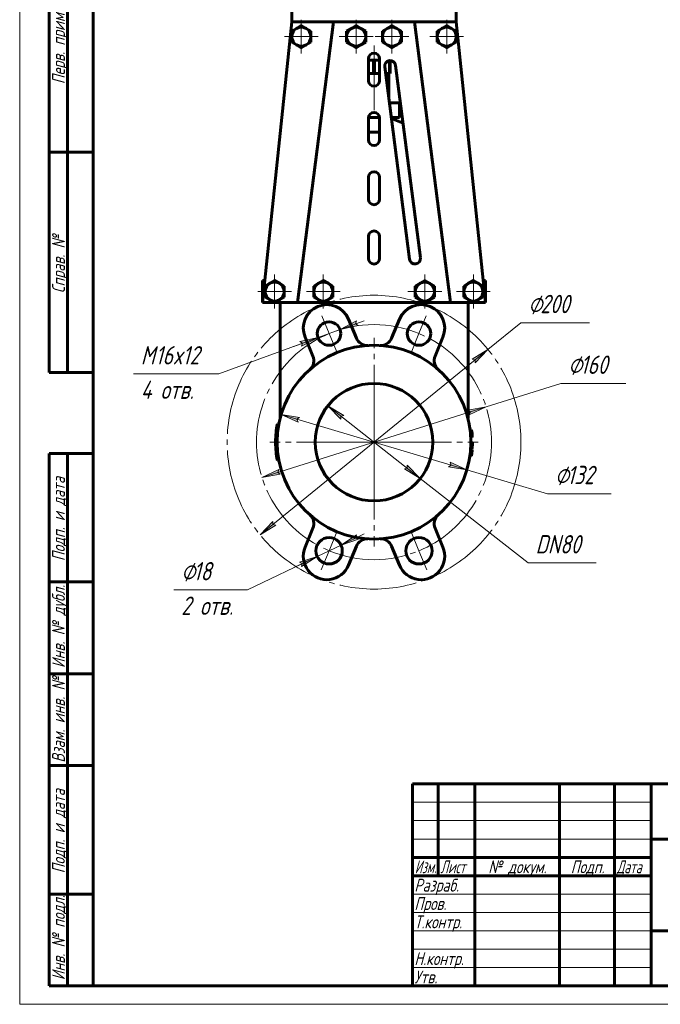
# Model space of a CAD drawing. Header units: millimetres. Extents: x 0 to 297, y 0 to 429.
# Tile 1 of 3: x 0 to 174, y 0 to 268. Entities that reach past the tile are written whole.
import ezdxf

# ---------------------------------------------------------------- set-up
doc = ezdxf.new("R2010")
doc.units = ezdxf.units.MM
for name, pattern in [('K5LT_AXLED', [25.582741, 21.082741, -1.5, 1.5, -1.5]), ('K5LT_BASIC', [0]), ('K5LT_THIN', [0])]:
    doc.linetypes.add(name, pattern=pattern)
doc.layers.add('Системный слой', color=7, linetype='Continuous')
doc.layers.add('Системный слой (1)', color=7, linetype='Continuous', true_color=0x6c6c6c)
doc.styles.add('KDIMTEXTSTYLE', font='txt', dxfattribs={"width": 0.96, "oblique": 15, "height": 5})
doc.styles.add('KTEXTSTYLE', font='txt', dxfattribs={"width": 0.96, "height": 5})
doc.dimstyles.new('KDIMSTYLE (0.40)', dxfattribs={"dimtxt": 5, "dimasz": 1, "dimexe": 2, "dimexo": 0, "dimgap": 1, "dimtad": 1, "dimlfac": 2.5, "dimtxsty": 'KDIMTEXTSTYLE', "dimsah": 1, "dimcen": 0, "dimdle": 1, "dimadec": 0, "dimazin": 0, "dimtfac": 0.667, "dimtmove": 0, "dimatfit": 3, "dimfxl": 1, "dimtvp": 1, "dimtolj": 1, "dimtzin": 0, "dimarcsym": 0})

# ---------------------------------------------------------------- blocks, each defined once
blk = doc.blocks.new('U2')
at = {"layer": 'Системный слой (1)', "color": 143, "linetype": 'K5LT_BASIC', "lineweight": 60, "true_color": 0x33acca}
for p, q in [((117.79, 191.05), (123.58, 191.05)), ((123.59, 191.05), (126.92, 191.05))]:
    blk.add_line(p, q, dxfattribs=at)
blk = doc.blocks.new('U3')
at = {"layer": 'Системный слой (1)', "color": 143, "linetype": 'K5LT_BASIC', "lineweight": 60, "true_color": 0x33acca}
for p, q in [((79.27, 191.05), (82.68, 191.05)), ((82.69, 191.05), (110.34, 191.05)), ((110.35, 191.05), (113.76, 191.05))]:
    blk.add_line(p, q, dxfattribs=at)
blk = doc.blocks.new('U4')
at = {"layer": 'Системный слой (1)', "color": 143, "linetype": 'K5LT_BASIC', "lineweight": 60, "true_color": 0x33acca}
for p, q in [((66.12, 191.05), (69.44, 191.05)), ((69.45, 191.05), (75.24, 191.05))]:
    blk.add_line(p, q, dxfattribs=at)
blk = doc.blocks.new('U5')
at = {"layer": 'Системный слой (1)', "color": 143, "linetype": 'K5LT_BASIC', "lineweight": 60, "true_color": 0x33acca}
for p, q in [((96.66, 253.45), (98.02, 253.45)), ((99.66, 253.45), (100.77, 253.45))]:
    blk.add_line(p, q, dxfattribs=at)
blk = doc.blocks.new('D0')
at = {"layer": 'Системный слой (1)'}
for points in [[(91.5, 185.26), (92.19, 184.82), (87.27, 183.71), (91.74, 186.05)], [(76.8, 179.17), (81.27, 181.51), (76.34, 180.41), (77.04, 179.96)]]:
    blk.add_hatch(color=7, dxfattribs=at).paths.add_polyline_path(points)
at = {"layer": 'Системный слой (1)', "color": 7, "linetype": 'K5LT_THIN', "lineweight": 18, "true_color": 0xffffff}
for p, q in [((87.27, 183.71), (93.85, 186.12)), ((91.74, 186.05), (87.27, 183.71)), ((91.5, 185.26), (91.74, 186.05)), ((92.19, 184.82), (91.5, 185.26)), ((87.27, 183.71), (81.27, 181.51)), ((87.27, 183.71), (92.19, 184.82)), ((81.27, 181.51), (54.28, 171.61)), ((81.27, 181.51), (74.69, 179.1)), ((81.27, 181.51), (76.34, 180.41)), ((76.34, 180.41), (77.04, 179.96)), ((76.8, 179.17), (81.27, 181.51)), ((77.04, 179.96), (76.8, 179.17))]:
    blk.add_line(p, q, dxfattribs=at)
blk.add_wipeout([(33, 163.23), (33, 179.99), (51.51, 179.99), (51.51, 163.23)]).dxf.layer = 'Системный слой (1)'
blk.add_line((54.28, 171.61), (31, 171.61), dxfattribs=at)
at = {"layer": 'Системный слой (1)', "color": 7, "char_height": 5, "attachment_point": 1, "style": 'KTEXTSTYLE'}
for s, insert in [('\\fArial|b0|c204|p34;\\H5.0;\\W1.000;\\Q15;\\fGOST Type AU|b0|i0|c204|p34;\\Q15;\\W0.960;M', (33, 179.2)), ('\\fArial|b0|c204|p34;\\H5.0;\\W1.000;\\Q15;\\fGOST Type AU|b0|i0|c204|p34;\\Q15;\\W0.960;16x12', (36.96, 179.2)), ('\\fArial|b0|c204|p34;\\H5.0;\\W1.000;\\Q15;\\fGOST Type AU|b0|i0|c204|p34;\\Q15;\\W0.960;4 отв.', (33, 169.82))]:
    blk.add_mtext(s, dxfattribs=dict(at, insert=insert))
blk = doc.blocks.new('KDIMARROW_01')
at = {"layer": 'Системный слой'}
blk.add_hatch(color=0, dxfattribs=at).paths.add_polyline_path([(-5, -0.66), (0, 0), (-5, 0.66), (-4.5, 0)])
at = {"layer": 'Системный слой', "color": 0, "linetype": 'K5LT_THIN', "lineweight": 18}
for p, q in [((-4.5, 0), (-5, 0.66)), ((-5, 0.66), (0, 0)), ((0, 0), (-5, -0.66)), ((-5, -0.66), (-4.5, 0))]:
    blk.add_line(p, q, dxfattribs=at)
at = {"layer": 'Системный слой (1)', "color": 0, "linetype": 'K5LT_THIN', "lineweight": 18}
blk.add_line((96.52, 153.05), (96.12, 153.05), dxfattribs=at)
blk = doc.blocks.new('D1')
at = {"layer": 'Системный слой (1)'}
for points in [[(91.57, 126.98), (92.31, 126.6), (87.52, 125.04), (91.74, 127.79)], [(76.8, 119.17), (81.02, 121.93), (76.23, 120.36), (76.96, 119.98)]]:
    blk.add_hatch(color=7, dxfattribs=at).paths.add_polyline_path(points)
at = {"layer": 'Системный слой (1)', "color": 7, "linetype": 'K5LT_THIN', "lineweight": 18, "true_color": 0xffffff}
for p, q in [((87.52, 125.04), (93.83, 128.06)), ((91.74, 127.79), (87.52, 125.04)), ((87.52, 125.04), (92.31, 126.6)), ((91.57, 126.98), (91.74, 127.79)), ((92.31, 126.6), (91.57, 126.98)), ((87.52, 125.04), (81.02, 121.93)), ((81.02, 121.93), (62.01, 112.82)), ((81.02, 121.93), (74.71, 118.9)), ((81.02, 121.93), (76.23, 120.36)), ((76.8, 119.17), (81.02, 121.93)), ((76.23, 120.36), (76.96, 119.98)), ((76.96, 119.98), (76.8, 119.17))]:
    blk.add_line(p, q, dxfattribs=at)
blk.add_wipeout([(44, 104.44), (44, 121.2), (59.37, 121.2), (59.37, 104.44)]).dxf.layer = 'Системный слой (1)'
blk.add_line((62.01, 112.82), (42, 112.82), dxfattribs=at)
at = {"layer": 'Системный слой (1)', "color": 7, "char_height": 5, "attachment_point": 1, "style": 'KTEXTSTYLE'}
for s, insert in [('\\fArial|b0|c204|p34;\\H5.0;\\W1.000;\\Q15;\\fGOST Type AU|b0|i0|c204|p34;\\Q15;\\W0.960;⌀', (44, 120.41)), ('\\fArial|b0|c204|p34;\\H5.0;\\W1.000;\\Q15;\\fGOST Type AU|b0|i0|c204|p34;\\Q15;\\W0.960;18', (47.31, 120.41)), ('\\fArial|b0|c204|p34;\\H5.0;\\W1.000;\\Q15;\\fGOST Type AU|b0|i0|c204|p34;\\Q15;\\W0.960;2 отв.', (44, 111.02))]:
    blk.add_mtext(s, dxfattribs=dict(at, insert=insert))
blk = doc.blocks.new('U6')
at = {"layer": 'Системный слой (1)', "color": 30, "linetype": 'K5LT_AXLED', "lineweight": 18, "true_color": 0xff8000}
for q in [(69.45, 198.65), (64.85, 194.05), (74.05, 194.05), (69.45, 189.45)]:
    blk.add_line((69.45, 194.05), q, dxfattribs=at)
blk = doc.blocks.new('U7')
at = {"layer": 'Системный слой (1)', "color": 30, "linetype": 'K5LT_AXLED', "lineweight": 18, "true_color": 0xff8000}
for q in [(76.71, 268.05), (72.11, 263.45), (81.31, 263.45), (76.71, 258.85)]:
    blk.add_line((76.71, 263.45), q, dxfattribs=at)
blk = doc.blocks.new('U8')
at = {"layer": 'Системный слой (1)', "color": 30, "linetype": 'K5LT_AXLED', "lineweight": 18, "true_color": 0xff8000}
for q in [(82.69, 198.65), (78.09, 194.05), (87.29, 194.05), (82.69, 189.45)]:
    blk.add_line((82.69, 194.05), q, dxfattribs=at)
blk = doc.blocks.new('U9')
at = {"layer": 'Системный слой (1)', "color": 30, "linetype": 'K5LT_AXLED', "lineweight": 18, "true_color": 0xff8000}
for q in [(91.64, 268.05), (87.04, 263.45), (96.24, 263.45), (91.64, 258.85)]:
    blk.add_line((91.64, 263.45), q, dxfattribs=at)
blk = doc.blocks.new('U10')
at = {"layer": 'Системный слой (1)', "color": 30, "linetype": 'K5LT_AXLED', "lineweight": 18, "true_color": 0xff8000}
for q in [(96.52, 181.45), (68.12, 153.05), (124.92, 153.05), (96.52, 124.65)]:
    blk.add_line((96.52, 153.05), q, dxfattribs=at)
blk = doc.blocks.new('U11')
at = {"layer": 'Системный слой (1)', "color": 30, "linetype": 'K5LT_AXLED', "lineweight": 18, "true_color": 0xff8000}
for q in [(101.39, 268.05), (96.79, 263.45), (105.99, 263.45), (101.39, 258.85)]:
    blk.add_line((101.39, 263.45), q, dxfattribs=at)
blk = doc.blocks.new('U12')
at = {"layer": 'Системный слой (1)', "color": 30, "linetype": 'K5LT_AXLED', "lineweight": 18, "true_color": 0xff8000}
for q in [(110.34, 198.65), (105.74, 194.05), (114.94, 194.05), (110.34, 189.45)]:
    blk.add_line((110.34, 194.05), q, dxfattribs=at)
blk = doc.blocks.new('U13')
at = {"layer": 'Системный слой (1)', "color": 30, "linetype": 'K5LT_AXLED', "lineweight": 18, "true_color": 0xff8000}
for q in [(116.32, 268.05), (111.72, 263.45), (120.92, 263.45), (116.32, 258.85)]:
    blk.add_line((116.32, 263.45), q, dxfattribs=at)
blk = doc.blocks.new('U14')
at = {"layer": 'Системный слой (1)', "color": 30, "linetype": 'K5LT_AXLED', "lineweight": 18, "true_color": 0xff8000}
for q in [(123.58, 198.65), (118.98, 194.05), (128.18, 194.05), (123.58, 189.45)]:
    blk.add_line((123.58, 194.05), q, dxfattribs=at)
blk = doc.blocks.new('U15')
at = {"layer": 'Системный слой (1)', "color": 30, "linetype": 'K5LT_AXLED', "lineweight": 18, "true_color": 0xff8000}
for p, q in [((84.27, 182.61), (82.28, 187.42)), ((108.76, 182.61), (110.75, 187.42)), ((86.26, 177.81), (84.27, 182.61)), ((106.77, 177.81), (108.76, 182.61)), ((86.41, 128.66), (84.27, 123.48)), ((106.62, 128.66), (108.76, 123.48)), ((84.27, 123.48), (82.13, 118.31)), ((108.76, 123.48), (110.9, 118.31))]:
    blk.add_line(p, q, dxfattribs=at)
for start, end in [(67.5, 112.5), (112.5, 247.5), (292.5, 67.5), (247.5, 292.5)]:
    blk.add_arc((96.52, 153.05), 32, start, end, dxfattribs=at)
blk = doc.blocks.new('D2')
at = {"layer": 'Системный слой (1)'}
for points in [[(124.09, 174.62), (127.55, 178.28), (123.26, 175.64), (124.06, 175.44)], [(65.48, 127.81), (69.77, 130.46), (68.97, 130.65), (68.94, 131.48)]]:
    blk.add_hatch(color=7, dxfattribs=at).paths.add_polyline_path(points)
at = {"layer": 'Системный слой (1)', "color": 7, "linetype": 'K5LT_THIN', "lineweight": 18, "true_color": 0xffffff}
for p, q in [((127.55, 178.28), (136.52, 185.57)), ((65.48, 127.81), (127.55, 178.28)), ((123.26, 175.64), (127.55, 178.28)), ((127.55, 178.28), (124.09, 174.62)), ((124.06, 175.44), (123.26, 175.64)), ((124.09, 174.62), (124.06, 175.44)), ((65.48, 127.81), (68.94, 131.48)), ((68.94, 131.48), (68.97, 130.65)), ((69.77, 130.46), (65.48, 127.81)), ((68.97, 130.65), (69.77, 130.46))]:
    blk.add_line(p, q, dxfattribs=at)
blk.add_wipeout([(138.52, 186.57), (138.52, 193.95), (152.58, 193.95), (152.58, 186.57)]).dxf.layer = 'Системный слой (1)'
blk.add_line((136.52, 185.57), (155.17, 185.57), dxfattribs=at)
at = {"layer": 'Системный слой (1)', "color": 7, "char_height": 5, "attachment_point": 1, "style": 'KTEXTSTYLE'}
for s, insert in [('\\fArial|b0|c204|p34;\\H5.0;\\W1.000;\\Q15;\\fGOST Type AU|b0|i0|c204|p34;\\Q15;\\W0.960;⌀', (138.52, 193.16)), ('\\fArial|b0|c204|p34;\\H5.0;\\W1.000;\\Q15;\\fGOST Type AU|b0|i0|c204|p34;\\Q15;\\W0.960;200', (141.82, 193.16))]:
    blk.add_mtext(s, dxfattribs=dict(at, insert=insert))
blk = doc.blocks.new('D3')
at = {"layer": 'Системный слой (1)'}
for points in [[(122.47, 160.52), (127.04, 162.64), (122.08, 161.77), (122.75, 161.29)], [(70.96, 144.32), (70.28, 144.8), (70.56, 145.58), (65.99, 143.45)]]:
    blk.add_hatch(color=7, dxfattribs=at).paths.add_polyline_path(points)
at = {"layer": 'Системный слой (1)', "color": 7, "linetype": 'K5LT_THIN', "lineweight": 18, "true_color": 0xffffff}
for p, q in [((127.04, 162.64), (147.41, 169.05)), ((65.99, 143.45), (127.04, 162.64)), ((122.08, 161.77), (127.04, 162.64)), ((122.75, 161.29), (122.08, 161.77)), ((127.04, 162.64), (122.47, 160.52)), ((122.47, 160.52), (122.75, 161.29)), ((65.99, 143.45), (70.56, 145.58)), ((70.56, 145.58), (70.28, 144.8)), ((70.28, 144.8), (70.96, 144.32)), ((70.96, 144.32), (65.99, 143.45))]:
    blk.add_line(p, q, dxfattribs=at)
blk.add_wipeout([(149.41, 170.05), (149.41, 177.43), (162.58, 177.43), (162.58, 170.05)]).dxf.layer = 'Системный слой (1)'
blk.add_line((147.41, 169.05), (165.13, 169.05), dxfattribs=at)
at = {"layer": 'Системный слой (1)', "color": 7, "char_height": 5, "attachment_point": 1, "style": 'KTEXTSTYLE'}
for s, insert in [('\\fArial|b0|c204|p34;\\H5.0;\\W1.000;\\Q15;\\fGOST Type AU|b0|i0|c204|p34;\\Q15;\\W0.960;⌀', (149.41, 176.63)), ('\\fArial|b0|c204|p34;\\H5.0;\\W1.000;\\Q15;\\fGOST Type AU|b0|i0|c204|p34;\\Q15;\\W0.960;160', (152.71, 176.63))]:
    blk.add_mtext(s, dxfattribs=dict(at, insert=insert))
blk = doc.blocks.new('D4')
at = {"layer": 'Системный слой (1)'}
for points in [[(75.52, 159.28), (76.19, 159.77), (71.21, 160.56), (75.81, 158.5)], [(121.82, 145.54), (117.22, 147.59), (117.51, 146.82), (116.84, 146.33)]]:
    blk.add_hatch(color=7, dxfattribs=at).paths.add_polyline_path(points)
at = {"layer": 'Системный слой (1)', "color": 7, "linetype": 'K5LT_THIN', "lineweight": 18, "true_color": 0xffffff}
for p, q in [((71.21, 160.56), (76.19, 159.77)), ((75.81, 158.5), (71.21, 160.56)), ((71.21, 160.56), (121.82, 145.54)), ((76.19, 159.77), (75.52, 159.28)), ((75.52, 159.28), (75.81, 158.5)), ((117.51, 146.82), (117.22, 147.59)), ((117.22, 147.59), (121.82, 145.54)), ((116.84, 146.33), (117.51, 146.82)), ((121.82, 145.54), (116.84, 146.33)), ((121.82, 145.54), (143.8, 139.02))]:
    blk.add_line(p, q, dxfattribs=at)
blk.add_wipeout([(145.8, 140.02), (145.8, 147.4), (158.59, 147.4), (158.59, 140.02)]).dxf.layer = 'Системный слой (1)'
blk.add_line((143.8, 139.02), (161.13, 139.02), dxfattribs=at)
at = {"layer": 'Системный слой (1)', "color": 7, "char_height": 5, "attachment_point": 1, "style": 'KTEXTSTYLE'}
for s, insert in [('\\fArial|b0|c204|p34;\\H5.0;\\W1.000;\\Q15;\\fGOST Type AU|b0|i0|c204|p34;\\Q15;\\W0.960;⌀', (145.8, 146.61)), ('\\fArial|b0|c204|p34;\\H5.0;\\W1.000;\\Q15;\\fGOST Type AU|b0|i0|c204|p34;\\Q15;\\W0.960;132', (149.1, 146.61))]:
    blk.add_mtext(s, dxfattribs=dict(at, insert=insert))
blk = doc.blocks.new('D5')
at = {"layer": 'Системный слой (1)'}
for points in [[(88.26, 160.35), (83.92, 162.91), (87.45, 159.31), (87.46, 160.14)], [(109.11, 143.18), (105.58, 146.78), (105.57, 145.96), (104.77, 145.75)]]:
    blk.add_hatch(color=7, dxfattribs=at).paths.add_polyline_path(points)
at = {"layer": 'Системный слой (1)', "color": 7, "linetype": 'K5LT_THIN', "lineweight": 18, "true_color": 0xffffff}
for p, q in [((83.92, 162.91), (88.26, 160.35)), ((87.45, 159.31), (83.92, 162.91)), ((83.92, 162.91), (109.11, 143.18)), ((87.46, 160.14), (87.45, 159.31)), ((88.26, 160.35), (87.46, 160.14)), ((104.77, 145.75), (105.57, 145.96)), ((109.11, 143.18), (104.77, 145.75)), ((105.57, 145.96), (105.58, 146.78)), ((105.58, 146.78), (109.11, 143.18)), ((109.11, 143.18), (138.52, 120.16))]:
    blk.add_line(p, q, dxfattribs=at)
blk.add_wipeout([(140.52, 121.16), (140.52, 128.54), (154.45, 128.54), (154.45, 121.16)]).dxf.layer = 'Системный слой (1)'
blk.add_line((138.52, 120.16), (157.04, 120.16), dxfattribs=at)
at = {"layer": 'Системный слой (1)', "color": 7, "insert": (140.52, 127.74), "char_height": 5, "attachment_point": 1, "style": 'KTEXTSTYLE'}
blk.add_mtext('\\fArial|b0|c204|p34;\\H5.0;\\W1.000;\\Q15;\\fGOST Type AU|b0|i0|c204|p34;\\Q15;\\W0.960;DN80', dxfattribs=at)
blk = doc.blocks.new('U22')
at = {"color": 7, "linetype": 'K5LT_THIN', "lineweight": 18, "true_color": 0xffffff}
for p, q in [((0, 0), (0, 420)), ((107, 55), (172, 55)), ((107, 50), (172, 50)), ((107, 45), (172, 45)), ((107, 30), (172, 30)), ((107, 25), (172, 25)), ((107, 20), (172, 20)), ((107, 15), (172, 15)), ((107, 10), (172, 10)), ((297, 0), (0, 0))]:
    blk.add_line(p, q, dxfattribs=at)
at = {"color": 143, "linetype": 'K5LT_BASIC', "lineweight": 60, "true_color": 0x33acca}
for p, q in [((20, 5), (20, 415)), ((8, 172), (8, 292)), ((13, 172), (13, 292)), ((20, 232), (8, 232)), ((20, 172), (8, 172)), ((8, 5), (8, 150)), ((20, 150), (8, 150)), ((13, 5), (13, 150)), ((20, 115), (8, 115)), ((20, 90), (8, 90)), ((20, 65), (8, 65)), ((107, 60), (292, 60)), ((107, 5), (107, 60)), ((114, 35), (114, 60)), ((124, 5), (124, 60)), ((147, 5), (147, 60)), ((162, 5), (162, 60)), ((172, 5), (172, 60)), ((172, 45), (292, 45)), ((107, 40), (172, 40)), ((107, 35), (172, 35)), ((20, 30), (8, 30)), ((172, 20), (242, 20)), ((20, 5), (8, 5)), ((292, 5), (20, 5))]:
    blk.add_line(p, q, dxfattribs=at)
at = {"color": 7, "char_height": 3.5, "attachment_point": 1, "rotation": 90, "style": 'KTEXTSTYLE'}
for s, insert in [('\\fArial|b0|c204|p34;\\H5.0;\\W1.000;\\Q15;\\fGOST Type AU|b0|i0|c204|p34;\\Q15;\\W0.960;\\H3.50;Перв. примен.', (8.82, 250.52)), ('\\fArial|b0|c204|p34;\\H5.0;\\W1.000;\\Q15;\\fGOST Type AU|b0|i0|c204|p34;\\Q15;\\W0.960;\\H3.50;Справ. №', (8.82, 193.63)), ('\\fArial|b0|c204|p34;\\H5.0;\\W1.000;\\Q15;\\fGOST Type AU|b0|i0|c204|p34;\\Q15;\\W0.960;\\H3.50;Подп. и дата', (8.82, 120.66)), ('\\fArial|b0|c204|p34;\\H5.0;\\W1.000;\\Q15;\\fGOST Type AU|b0|i0|c204|p34;\\Q15;\\W0.960;\\H3.50;Инв. № дубл.', (8.82, 91.57)), ('\\fArial|b0|c204|p34;\\H5.0;\\W1.000;\\Q15;\\fGOST Type AU|b0|i0|c204|p34;\\Q15;\\W0.960;\\H3.50;Взам. инв. №', (8.82, 65.8)), ('\\fArial|b0|c204|p34;\\H5.0;\\W1.000;\\Q15;\\fGOST Type AU|b0|i0|c204|p34;\\Q15;\\W0.960;\\H3.50;Подп. и дата', (8.82, 35.66)), ('\\fArial|b0|c204|p34;\\H5.0;\\W1.000;\\Q15;\\fGOST Type AU|b0|i0|c204|p34;\\Q15;\\W0.960;\\H3.50;Инв. № подл.', (8.82, 6.57))]:
    blk.add_mtext(s, dxfattribs=dict(at, insert=insert))
at = {"color": 7, "char_height": 3.5, "attachment_point": 1, "style": 'KTEXTSTYLE'}
for s, insert in [('\\fArial|b0|c204|p34;\\H5.0;\\W1.000;\\Q15;\\fGOST Type AU|b0|i0|c204|p34;\\Q15;\\W0.786;\\H3.50;Изм.', (107.62, 39.18)), ('\\fArial|b0|c204|p34;\\H5.0;\\W1.000;\\Q15;\\fGOST Type AU|b0|i0|c204|p34;\\Q15;\\W0.800;\\H3.50;Лист', (114.61, 39.18)), ('\\fArial|b0|c204|p34;\\H5.0;\\W1.000;\\Q15;\\fGOST Type AU|b0|i0|c204|p34;\\Q15;\\W0.960;\\H3.50;№ докум.', (127.63, 39.18)), ('\\fArial|b0|c204|p34;\\H5.0;\\W1.000;\\Q15;\\fGOST Type AU|b0|i0|c204|p34;\\Q15;\\W0.960;\\H3.50;Подп.', (150.1, 39.18)), ('\\fArial|b0|c204|p34;\\H5.0;\\W1.000;\\Q15;\\fGOST Type AU|b0|i0|c204|p34;\\Q15;\\W0.800;\\H3.50;Дата', (162.61, 39.18)), ('\\fArial|b0|c204|p34;\\H5.0;\\W1.000;\\Q15;\\fGOST Type AU|b0|i0|c204|p34;\\Q15;\\W0.960;\\H3.50;Разраб.', (107.5, 34.18)), ('\\fArial|b0|c204|p34;\\H5.0;\\W1.000;\\Q15;\\fGOST Type AU|b0|i0|c204|p34;\\Q15;\\W0.960;\\H3.50;Пров.', (107.5, 29.18)), ('\\fArial|b0|c204|p34;\\H5.0;\\W1.000;\\Q15;\\fGOST Type AU|b0|i0|c204|p34;\\Q15;\\W0.960;\\H3.50;Т.контр.', (107.5, 24.18)), ('\\fArial|b0|c204|p34;\\H5.0;\\W1.000;\\Q15;\\fGOST Type AU|b0|i0|c204|p34;\\Q15;\\W0.960;\\H3.50;Н.контр.', (107.5, 14.18)), ('\\fArial|b0|c204|p34;\\H5.0;\\W1.000;\\Q15;\\fGOST Type AU|b0|i0|c204|p34;\\Q15;\\W0.960;\\H3.50;Утв.', (107.5, 9.18))]:
    blk.add_mtext(s, dxfattribs=dict(at, insert=insert))

msp = doc.modelspace()

# ---------------------------------------------------------------- linework, layer by layer
at = {"layer": 'Системный слой (1)', "color": 143, "linetype": 'K5LT_BASIC', "lineweight": 60, "true_color": 0x33acca}
for p, q in [((74.1154, 267.4471), (74.1154, 280.6471)), ((118.9154, 267.4471), (118.9154, 280.6471)), ((74.1154, 267.4471), (66.1154, 191.0471)), ((75.4129, 265.6988), (74.1129, 264.9483)), ((78.1154, 267.4471), (74.1154, 267.4471)), ((76.7129, 266.4494), (75.4129, 265.6988)), ((85.5021, 267.4471), (75.6439, 191.0471)), ((78.0129, 265.6988), (76.7129, 266.4494)), ((79.3129, 264.9483), (78.0129, 265.6988)), ((78.1154, 267.4471), (114.9154, 267.4471)), ((90.3407, 265.6988), (89.0407, 264.9483)), ((91.6407, 266.4494), (90.3407, 265.6988)), ((92.9407, 265.6988), (91.6407, 266.4494)), ((94.2407, 264.9483), (92.9407, 265.6988)), ((100.09, 265.6988), (98.79, 264.9483)), ((101.39, 266.4494), (100.09, 265.6988)), ((102.69, 265.6988), (101.39, 266.4494)), ((103.99, 264.9483), (102.69, 265.6988)), ((107.5286, 267.4471), (117.3868, 191.0471)), ((115.0178, 265.6988), (113.7178, 264.9483)), ((118.9154, 267.4471), (114.9154, 267.4471)), ((116.3178, 266.4494), (115.0178, 265.6988)), ((117.6178, 265.6988), (116.3178, 266.4494)), ((118.9178, 264.9483), (117.6178, 265.6988)), ((126.9154, 191.0471), (118.9154, 267.4471)), ((74.1129, 264.9483), (74.1129, 263.4471)), ((74.1129, 263.4471), (74.1129, 261.946)), ((79.3129, 263.4471), (79.3129, 264.9483)), ((79.3129, 261.946), (79.3129, 263.4471)), ((89.0407, 264.9483), (89.0407, 263.4471)), ((89.0407, 263.4471), (89.0407, 261.946)), ((94.2407, 263.4471), (94.2407, 264.9483)), ((94.2407, 261.946), (94.2407, 263.4471)), ((98.79, 264.9483), (98.79, 263.4471)), ((98.79, 263.4471), (98.79, 261.946)), ((103.99, 263.4471), (103.99, 264.9483)), ((103.99, 261.946), (103.99, 263.4471)), ((113.7178, 264.9483), (113.7178, 263.4471)), ((113.7178, 263.4471), (113.7178, 261.946)), ((118.9178, 263.4471), (118.9178, 264.9483)), ((118.9178, 261.946), (118.9178, 263.4471)), ((74.1129, 261.946), (75.4129, 261.1955)), ((75.4129, 261.1955), (76.7129, 260.4449)), ((76.7129, 260.4449), (78.0129, 261.1955)), ((78.0129, 261.1955), (79.3129, 261.946)), ((89.0407, 261.946), (90.3407, 261.1955)), ((90.3407, 261.1955), (91.6407, 260.4449)), ((91.6407, 260.4449), (92.9407, 261.1955)), ((92.9407, 261.1955), (94.2407, 261.946)), ((98.79, 261.946), (100.09, 261.1955)), ((100.09, 261.1955), (101.39, 260.4449)), ((101.39, 260.4449), (102.69, 261.1955)), ((102.69, 261.1955), (103.99, 261.946)), ((113.7178, 261.946), (115.0178, 261.1955)), ((115.0178, 261.1955), (116.3178, 260.4449)), ((116.3178, 260.4449), (117.6178, 261.1955)), ((117.6178, 261.1955), (118.9178, 261.946)), ((95.0154, 257.4471), (95.0154, 251.4471)), ((98.0154, 251.4471), (98.0154, 257.4471)), ((95.0154, 257.0471), (96.3721, 257.0471)), ((96.3721, 253.4471), (96.3721, 257.0471)), ((96.6587, 257.0471), (98.0154, 257.0471)), ((96.6587, 253.4471), (96.6587, 257.0471)), ((99.4222, 255.2552), (106.1836, 202.8552)), ((100.7721, 253.4471), (100.7721, 256.9408)), ((100.9154, 253.4471), (100.9154, 256.9471)), ((109.1589, 203.2391), (102.3975, 255.6391)), ((95.0154, 253.4471), (96.3721, 253.4471)), ((96.3721, 253.4471), (96.6587, 253.4471)), ((100.5154, 246.7833), (100.5154, 253.4471)), ((100.7721, 253.4471), (100.9154, 253.4471)), ((100.6878, 245.4471), (103.4436, 245.4471)), ((103.4436, 241.4471), (103.4436, 245.4471)), ((95.0154, 241.3138), (95.0154, 235.3138)), ((95.0213, 241.4471), (98.0094, 241.4471)), ((98.0154, 235.3138), (98.0154, 241.3138)), ((101.2039, 241.4471), (103.4436, 241.4471)), ((101.2407, 241.1619), (104.4273, 239.9089)), ((95.0154, 237.4471), (98.0154, 237.4471)), ((95.0154, 225.1805), (95.0154, 219.1805)), ((98.0154, 219.1805), (98.0154, 225.1805)), ((95.0154, 209.0471), (95.0154, 203.0471)), ((98.0154, 203.0471), (98.0154, 209.0471)), ((66.1154, 197.0471), (66.7436, 197.0471)), ((66.1154, 191.0471), (66.1154, 197.0471)), ((68.1459, 196.2988), (66.8459, 195.5483)), ((69.4459, 197.0494), (68.1459, 196.2988)), ((70.7459, 196.2988), (69.4459, 197.0494)), ((72.0459, 195.5483), (70.7459, 196.2988)), ((81.3858, 196.2988), (80.0858, 195.5483)), ((82.6858, 197.0494), (81.3858, 196.2988)), ((83.9858, 196.2988), (82.6858, 197.0494)), ((85.2858, 195.5483), (83.9858, 196.2988)), ((109.045, 196.2988), (107.745, 195.5483)), ((110.345, 197.0494), (109.045, 196.2988)), ((111.645, 196.2988), (110.345, 197.0494)), ((112.945, 195.5483), (111.645, 196.2988)), ((122.2848, 196.2988), (120.9848, 195.5483)), ((123.5848, 197.0494), (122.2848, 196.2988)), ((124.8848, 196.2988), (123.5848, 197.0494)), ((126.1848, 195.5483), (124.8848, 196.2988)), ((126.2871, 197.0471), (126.9154, 197.0471)), ((126.9154, 191.0471), (126.9154, 197.0471)), ((66.8459, 195.5483), (66.8459, 194.0471)), ((66.8459, 194.0471), (66.8459, 192.546)), ((72.0459, 194.0471), (72.0459, 195.5483)), ((72.0459, 192.546), (72.0459, 194.0471)), ((80.0858, 195.5483), (80.0858, 194.0471)), ((80.0858, 194.0471), (80.0858, 192.546)), ((85.2858, 194.0471), (85.2858, 195.5483)), ((85.2858, 192.546), (85.2858, 194.0471)), ((107.745, 195.5483), (107.745, 194.0471)), ((107.745, 194.0471), (107.745, 192.546)), ((112.945, 194.0471), (112.945, 195.5483)), ((112.945, 192.546), (112.945, 194.0471)), ((120.9848, 195.5483), (120.9848, 194.0471)), ((120.9848, 194.0471), (120.9848, 192.546)), ((126.1848, 194.0471), (126.1848, 195.5483)), ((126.1848, 192.546), (126.1848, 194.0471)), ((66.8459, 192.546), (68.1459, 191.7955)), ((68.1459, 191.7955), (69.4459, 191.0449)), ((69.4459, 191.0449), (70.7459, 191.7955)), ((70.7459, 191.7955), (72.0459, 192.546)), ((70.9154, 191.0471), (70.9154, 159.4969)), ((75.2406, 191.0471), (75.6439, 191.0471)), ((75.6439, 191.0471), (79.2738, 191.0471)), ((80.0858, 192.546), (81.3858, 191.7955)), ((81.3858, 191.7955), (82.6858, 191.0449)), ((82.6858, 191.0449), (83.9858, 191.7955)), ((83.9858, 191.7955), (85.2858, 192.546)), ((107.745, 192.546), (109.045, 191.7955)), ((109.045, 191.7955), (110.345, 191.0449)), ((110.345, 191.0449), (111.645, 191.7955)), ((111.645, 191.7955), (112.945, 192.546)), ((113.7569, 191.0471), (117.3868, 191.0471)), ((117.3868, 191.0471), (117.7901, 191.0471)), ((120.9848, 192.546), (122.2848, 191.7955)), ((122.1154, 191.0471), (122.1154, 159.4969)), ((122.2848, 191.7955), (123.5848, 191.0449)), ((123.5848, 191.0449), (124.8848, 191.7955)), ((124.8848, 191.7955), (126.1848, 192.546)), ((91.7131, 181.3649), (89.57, 186.5387)), ((101.3177, 181.3649), (103.4607, 186.5387)), ((77.7444, 181.6403), (79.8874, 176.4666)), ((115.2864, 181.6403), (113.1433, 176.4666)), ((70.5932, 158.0471), (70.1859, 158.0471)), ((122.7028, 156.3903), (123.106, 156.3903)), ((70.1154, 153.0471), (69.7154, 153.0471)), ((122.8789, 154.4341), (123.2795, 154.4341)), ((122.8798, 154.4179), (123.2803, 154.4179)), ((122.8803, 154.4072), (123.2808, 154.4072)), ((122.9152, 152.9661), (123.3152, 152.9661)), ((122.9152, 152.9605), (123.3152, 152.9605)), ((122.8224, 150.834), (123.2238, 150.834)), ((122.8323, 150.955), (123.2336, 150.955)), ((122.8323, 150.9549), (123.2336, 150.9549)), ((122.8327, 150.9595), (123.2339, 150.9595)), ((122.8331, 150.9642), (123.2343, 150.9642)), ((122.8573, 151.2973), (123.2582, 151.2973)), ((122.8885, 151.8554), (123.2889, 151.8554)), ((122.9135, 152.7335), (123.3135, 152.7335)), ((70.5932, 148.0471), (70.1859, 148.0471)), ((122.649, 149.3066), (123.053, 149.3066)), ((122.6622, 149.3996), (123.066, 149.3996)), ((122.6933, 149.6303), (123.0967, 149.6303)), ((122.7182, 149.8266), (123.1212, 149.8266)), ((77.7444, 124.454), (79.8874, 129.6277)), ((115.2864, 124.454), (113.1433, 129.6277)), ((91.7131, 124.7293), (89.57, 119.5556)), ((101.3177, 124.7293), (103.4607, 119.5556))]:
    msp.add_line(p, q, dxfattribs=at)
at = {"layer": 'Системный слой (1)', "color": 30, "linetype": 'K5LT_AXLED', "lineweight": 18, "true_color": 0xff8000}
msp.add_line((96.5154, 243.4471), (96.5154, 261.0471), dxfattribs=at)
msp.add_circle((96.5154, 153.0471), 40, dxfattribs=at)
at = {"layer": 'Системный слой (1)', "color": 143, "linetype": 'K5LT_BASIC', "lineweight": 60, "true_color": 0x33acca}
for centre, radius in [((84.2695, 182.6113), 3.2), ((108.7612, 182.6113), 3.2), ((96.5154, 153.0471), 26.4), ((96.5154, 153.0471), 16), ((84.2695, 123.483), 3.6), ((108.7612, 123.483), 3.6)]:
    msp.add_circle(centre, radius, dxfattribs=at)
for centre, radius, start, end in [((76.7129, 263.4471), 2.6, 120, 180), ((76.7129, 263.4471), 2.6, 60, 120), ((76.7129, 263.4471), 2.6, 0, 60), ((91.6407, 263.4471), 2.6, 120, 180), ((91.6407, 263.4471), 2.6, 60, 120), ((91.6407, 263.4471), 2.6, 0, 60), ((101.39, 263.4471), 2.6, 120, 180), ((101.39, 263.4471), 2.6, 60, 120), ((101.39, 263.4471), 2.6, 0, 60), ((116.3178, 263.4471), 2.6, 120, 180), ((116.3178, 263.4471), 2.6, 60, 120), ((116.3178, 263.4471), 2.6, 0, 60), ((76.7129, 263.4471), 2.6, 180, 240), ((76.7129, 263.4471), 2.6, 300, 0), ((91.6407, 263.4471), 2.6, 180, 240), ((91.6407, 263.4471), 2.6, 300, 0), ((101.39, 263.4471), 2.6, 180, 240), ((101.39, 263.4471), 2.6, 300, 0), ((116.3178, 263.4471), 2.6, 180, 240), ((116.3178, 263.4471), 2.6, 300, 0), ((76.7129, 263.4471), 2.6, 240, 300), ((91.6407, 263.4471), 2.6, 240, 300), ((101.39, 263.4471), 2.6, 240, 300), ((116.3178, 263.4471), 2.6, 240, 300), ((96.5154, 257.4471), 1.5, 0, 180), ((100.9099, 255.4471), 1.5, 7.352452, 187.352452), ((96.5154, 251.4471), 1.5, 180, 0), ((96.5154, 241.3138), 1.5, 0, 180), ((96.5154, 235.3138), 1.5, 180, 0), ((96.5154, 225.1805), 1.5, 0, 180), ((96.5154, 219.1805), 1.5, 180, 0), ((96.5154, 209.0471), 1.5, 0, 180), ((96.5154, 203.0471), 1.5, 180, 0), ((107.6712, 203.0471), 1.5, 187.352452, 7.352452), ((69.4459, 194.0471), 2.6, 120, 180), ((69.4459, 194.0471), 2.6, 60, 120), ((69.4459, 194.0471), 2.6, 0, 60), ((82.6858, 194.0471), 2.6, 120, 180), ((82.6858, 194.0471), 2.6, 60, 120), ((82.6858, 194.0471), 2.6, 0, 60), ((110.345, 194.0471), 2.6, 120, 180), ((110.345, 194.0471), 2.6, 60, 120), ((110.345, 194.0471), 2.6, 0, 60), ((123.5848, 194.0471), 2.6, 120, 180), ((123.5848, 194.0471), 2.6, 60, 120), ((123.5848, 194.0471), 2.6, 0, 60), ((69.4459, 194.0471), 2.6, 180, 240), ((69.4459, 194.0471), 2.6, 300, 0), ((82.6858, 194.0471), 2.6, 180, 240), ((82.6858, 194.0471), 2.6, 300, 0), ((110.345, 194.0471), 2.6, 180, 240), ((110.345, 194.0471), 2.6, 300, 0), ((123.5848, 194.0471), 2.6, 180, 240), ((123.5848, 194.0471), 2.6, 300, 0), ((69.4459, 194.0471), 2.6, 240, 300), ((83.6572, 184.0895), 6.4, 22.5, 202.5), ((82.6858, 194.0471), 2.6, 240, 300), ((109.3735, 184.0895), 6.4, 337.5, 157.5), ((110.345, 194.0471), 2.6, 240, 300), ((123.5848, 194.0471), 2.6, 240, 300), ((94.6695, 182.5895), 3.2, 202.5, 273.575356), ((98.3613, 182.5895), 3.2, 266.424644, 337.5), ((76.931, 175.242), 3.2, 311.424644, 22.5), ((116.0997, 175.242), 3.2, 157.5, 228.575356), ((96.5154, 153.0471), 26.8, 169.247485, 180), ((96.5154, 153.0471), 26.8, 2.966404, 7.166046), ((96.5154, 153.0471), 26.8, 180, 190.752515), ((96.5154, 153.0471), 26.8, 2.931889, 2.966404), ((96.5154, 153.0471), 26.8, 2.908879, 2.931889), ((96.5154, 153.0471), 26.8, 359.32951, 359.814749), ((96.5154, 153.0471), 26.8, 359.814749, 359.826663), ((96.5154, 153.0471), 26.8, 353.098123, 355.263098), ((96.5154, 153.0471), 26.8, 355.263098, 355.522439), ((96.5154, 153.0471), 26.8, 355.522553, 355.532404), ((96.5154, 153.0471), 26.8, 355.522439, 355.522553), ((96.5154, 153.0471), 26.8, 355.532404, 355.542404), ((96.5154, 153.0471), 26.8, 356.256425, 356.477581), ((96.5154, 153.0471), 26.8, 356.477581, 357.230438), ((96.5154, 153.0471), 26.8, 357.230438, 357.451423), ((96.5154, 153.0471), 26.8, 357.451423, 359.32951), ((96.5154, 153.0471), 26.8, 351.976959, 352.177738), ((96.5154, 153.0471), 26.8, 352.177738, 352.675258), ((96.5154, 153.0471), 26.8, 352.675258, 353.098123), ((76.931, 130.8523), 3.2, 337.5, 48.575356), ((116.0997, 130.8523), 3.2, 131.424644, 202.5), ((94.6695, 123.5048), 3.2, 86.424644, 157.5), ((98.3613, 123.5048), 3.2, 22.5, 93.575356), ((83.6572, 122.0048), 6.4, 157.5, 337.5), ((109.3735, 122.0048), 6.4, 202.5, 22.5)]:
    msp.add_arc(centre, radius, start, end, dxfattribs=at)

# ---------------------------------------------------------------- block references
at = {"layer": 'Системный слой (1)'}
for name in ['U7', 'U9', 'U11', 'U13', 'U5', 'U6', 'U8', 'U12', 'U14', 'U4', 'U3', 'U2']:
    msp.add_blockref(name, (0, 0), dxfattribs=at)

# ---------------------------------------------------------------- next in the draw order: dimensions: what is measured, and where the dimension line sits
at = {"layer": 'Системный слой (1)', "color": 7}
for p1, p2, override, picture, middle in [((91.7801, 185.3664), (76.7589, 179.8562), {"dimtih": 1, "dimtoh": 1, "dimpost": '\\fGOST Type AU|b0|c204|p34;\\H5.0;\\W0.960;\\Q15;М<>\\fGOST Type AU|b0|c204|p34;\\H5.0;\\W0.960;\\Q15;\\fGOST Type AU|b0|i0|c204|p34;\\Q15;x12\\X\\fGOST Type AU|b0|c204|p34;\\H5.0;\\W0.960;\\Q15;\\fGOST Type AU|b0|i0|c204|p34;\\Q15;4 отв.', "dimblk1": 'KDIMARROW_01', "dimblk2": 'KDIMARROW_01', "dimclrt": 7, "dimtol": 1, "dimtp": 0, "dimtm": 0, "dimtdec": 5, "dimtmove": 1, "dimatfit": 2, "dimtolj": 1}, 'D0', (52.2775, 171.6095)), ((92.3862, 127.3712), (76.1527, 119.5948), {"dimtih": 1, "dimtoh": 1, "dimpost": '\\fGOST Type AU|b0|c204|p34;\\H5.0;\\W0.960;\\Q15;<>\\X\\fGOST Type AU|b0|c204|p34;\\H5.0;\\W0.960;\\Q15;\\fGOST Type AU|b0|i0|c204|p34;\\Q15;2 отв.', "dimblk1": 'KDIMARROW_01', "dimblk2": 'KDIMARROW_01', "dimclrt": 7, "dimtol": 1, "dimtp": 0, "dimtm": 0, "dimtdec": 5, "dimtmove": 1, "dimatfit": 2, "dimtolj": 1}, 'D1', (60.0054, 112.8177))]:
    dim = msp.add_diameter_dim_2p(p1=p1, p2=p2, dimstyle='KDIMSTYLE (0.40)', override=override, dxfattribs=at)
    dim.commit()
    dim.dimension.update_dxf_attribs({"geometry": picture, "text_midpoint": middle})

# ---------------------------------------------------------------- next in the draw order: block references
at = {"layer": 'Системный слой (1)'}
for name in ['U15', 'U10']:
    msp.add_blockref(name, (0, 0), dxfattribs=at)

# ---------------------------------------------------------------- next in the draw order: dimensions: what is measured, and where the dimension line sits
at = {"layer": 'Системный слой (1)', "color": 7}
dim = msp.add_diameter_dim_2p(p1=(18.9235, 89.9639), p2=(174.1072, 216.1304), dimstyle='KDIMSTYLE (0.40)', override={"dimtih": 1, "dimtoh": 1, "dimpost": '\\fGOST Type AU|b0|c204|p34;\\H5.0;\\W0.960;\\Q15;<>', "dimblk1": 'KDIMARROW_01', "dimblk2": 'KDIMARROW_01', "dimclrt": 7, "dimtol": 1, "dimtp": 0, "dimtm": 0, "dimtdec": 5, "dimtmove": 1, "dimatfit": 2, "dimtolj": 1}, dxfattribs=at)
dim.commit()
dim.dimension.update_dxf_attribs({"geometry": 'D2', "text_midpoint": (138.5154, 185.5677), "dimtype": 163})

# ---------------------------------------------------------------- next in the draw order: dimensions: what is measured, and where the dimension line sits
dim = msp.add_diameter_dim_2p(p1=(20.1981, 129.0538), p2=(172.8326, 177.0405), dimstyle='KDIMSTYLE (0.40)', override={"dimtih": 1, "dimtoh": 1, "dimpost": '\\fGOST Type AU|b0|c204|p34;\\H5.0;\\W0.960;\\Q15;<>', "dimblk1": 'KDIMARROW_01', "dimblk2": 'KDIMARROW_01', "dimclrt": 7, "dimtol": 1, "dimtp": 0, "dimtm": 0, "dimtdec": 5, "dimtmove": 1, "dimatfit": 2, "dimtolj": 1}, dxfattribs=at)
dim.commit()
dim.dimension.update_dxf_attribs({"geometry": 'D3', "text_midpoint": (149.4075, 169.0471), "dimtype": 163})

# ---------------------------------------------------------------- next in the draw order: dimensions: what is measured, and where the dimension line sits
dim = msp.add_diameter_dim_2p(p1=(33.2418, 171.8211), p2=(159.7889, 134.2732), dimstyle='KDIMSTYLE (0.40)', override={"dimtih": 1, "dimtoh": 1, "dimpost": '\\fGOST Type AU|b0|c204|p34;\\H5.0;\\W0.960;\\Q15;<>', "dimblk1": 'KDIMARROW_01', "dimblk2": 'KDIMARROW_01', "dimclrt": 7, "dimtol": 1, "dimtp": 0, "dimtm": 0, "dimtdec": 5, "dimtmove": 1, "dimatfit": 2, "dimtolj": 1}, dxfattribs=at)
dim.commit()
dim.dimension.update_dxf_attribs({"geometry": 'D4', "text_midpoint": (145.7966, 139.0183), "dimtype": 163})

# ---------------------------------------------------------------- next in the draw order: dimensions: what is measured, and where the dimension line sits
dim = msp.add_diameter_dim_2p(p1=(65.0226, 177.709), p2=(128.0081, 128.3853), dimstyle='KDIMSTYLE (0.40)', override={"dimtih": 1, "dimtoh": 1, "dimpost": '\\fGOST Type AU|b0|c204|p34;\\H5.0;\\W0.960;\\Q15;<>', "dimblk1": 'KDIMARROW_01', "dimblk2": 'KDIMARROW_01', "dimclrt": 7, "dimtol": 1, "dimtp": 0, "dimtm": 0, "dimtdec": 5, "dimtmove": 1, "dimatfit": 2, "dimtolj": 1}, dxfattribs=at)
dim.commit()
dim.dimension.update_dxf_attribs({"geometry": 'D5', "text_midpoint": (140.5154, 120.157), "dimtype": 163})

# ---------------------------------------------------------------- next in the draw order: block references
msp.add_blockref('U22', (0, 0))

doc.saveas('drawing.dxf')
